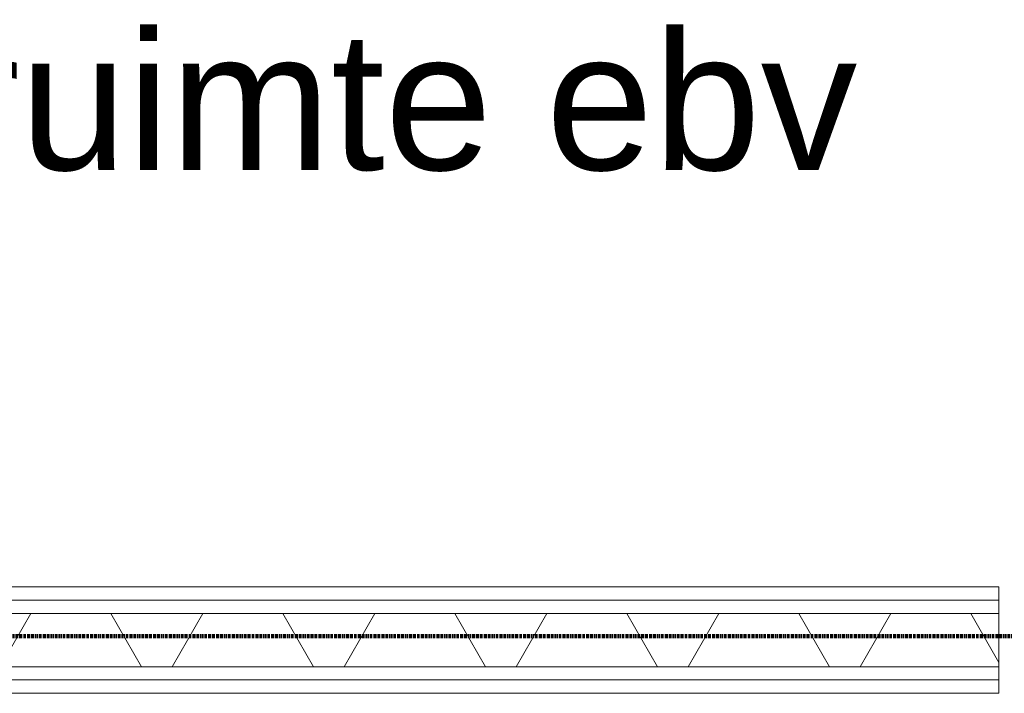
# Model space of a CAD drawing. Header units: millimetres. Extents: x -281 to 121694, y -16481 to 65128.
# Tile 86 of 256: x 19760 to 20685, y 23950 to 24583. Entities that reach past the tile are written whole.
import ezdxf

# ---------------------------------------------------------------- set-up
doc = ezdxf.new("R2010")
doc.units = ezdxf.units.MM
doc.linetypes.add('ARC FS 060 minutes', pattern=[7.2, 2.4, -1.6, 0, -1.6, 0, -1.6])
for name, color, linetype, lineweight in [('A--A2__Ruwbouw', 8, 'Continuous', 5), ('A--L$01A__Algemeen', 7, 'Continuous', 5), ('A--L21__Buitenwanden', 3, 'Continuous', 5), ('A--TR9__AlgVoorz', 1, 'Continuous', 5)]:
    doc.layers.add(name, color=color, linetype=linetype, lineweight=lineweight)
doc.styles.add('Arial_1', font='arial.ttf', dxfattribs={"height": 130})

# ---------------------------------------------------------------- blocks, each defined once
blk = doc.blocks.new('65_GM_LIB_fire separation vertical_gen_arc - 060 minutes-2361042-L_80_ 14')
at = {"layer": 'A--L$01A__Algemeen', "linetype": 'ARC FS 060 minutes', "lineweight": 100}
blk.add_line((0, 0), (4300, 0), dxfattribs=at)
blk = doc.blocks.new('TBR-B-INS-BR-ARC-R25_rvt-1-L_80_ 14')
at = {"layer": 'A--L$01A__Algemeen', "color": 124, "linetype": 'ARC FS 060 minutes', "lineweight": 100, "rotation": 180}
blk.add_blockref('65_GM_LIB_fire separation vertical_gen_arc - 060 minutes-2361042-L_80_ 14', (22200, 24003.8), dxfattribs=at)

msp = doc.modelspace()

# ---------------------------------------------------------------- hatches: boundary and pattern name
at = {"layer": 'A--A2__Ruwbouw'}
h = msp.add_hatch(dxfattribs=at)
h.set_pattern_fill('FP_11', color=256, angle=60, style=0, pattern_type=2)
h.set_pattern_definition([(60, (20050, 23950), (-121.244, 70), []), (120, (20050, 23950), (-121.244, -70), [])])
h.paths.add_polyline_path([(20178.9, 23975), (20680, 23975), (20680, 24025), (17960, 24025), (17960, 23975), (18685.55, 23975)])
h.paths.add_polyline_path([(21800, 23975), (22140, 23975), (22140, 24025), (21800, 24025)])

# ---------------------------------------------------------------- linework, layer by layer
at = {"layer": 'A--L21__Buitenwanden'}
for p, q in [((20680, 24050), (18540, 24050)), ((20680, 23950), (20680, 24050)), ((18540, 24037.5), (20680, 24037.5)), ((17960, 24025), (20680, 24025)), ((17960, 23975), (20680, 23975)), ((17960, 23962.5), (20680, 23962.5)), ((17960, 23950), (20680, 23950))]:
    msp.add_line(p, q, dxfattribs=at)

# ---------------------------------------------------------------- block references
at = {"lineweight": 5}
msp.add_blockref('TBR-B-INS-BR-ARC-R25_rvt-1-L_80_ 14', (0, 0), dxfattribs=at)

# ---------------------------------------------------------------- texts
at = {"layer": 'A--TR9__AlgVoorz', "insert": (19002.82, 24571.77), "char_height": 130, "width": 1843.8812, "attachment_point": 1, "style": 'Arial_1'}
msp.add_mtext('verkeersruimte ebv', dxfattribs=at)

doc.saveas('drawing.dxf')
